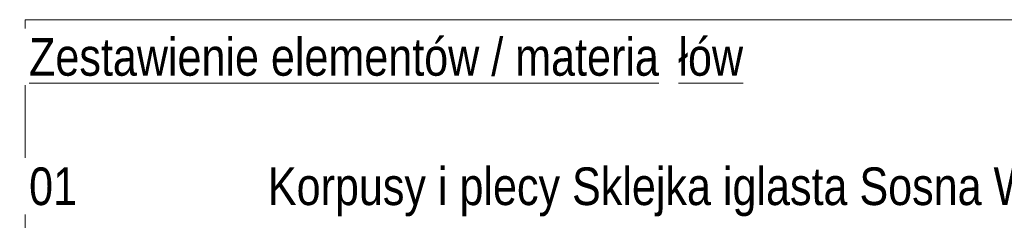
# Model space of a CAD drawing. Header units: centimetres. Extents: x 13709 to 15882, y -102 to 13710.
# Tile 4 of 7: x 14740 to 15263, y 449 to 556. Entities that reach past the tile are written whole.
import ezdxf

# ---------------------------------------------------------------- set-up
doc = ezdxf.new("R2010")
doc.units = ezdxf.units.CM
doc.layers.add('G-ANNO-TEXT', color=231, linetype='Continuous', lineweight=9)
doc.styles.add('Arial Narrow_1', font='ARIALN.TTF', dxfattribs={"height": 20})

msp = doc.modelspace()

# ---------------------------------------------------------------- linework, layer by layer
at = {"layer": 'G-ANNO-TEXT', "color": 250, "flags": 128}
msp.add_lwpolyline([(14742.52, 555.79), (15749.8, 555.79), (15749.8, -101.71), (14742.52, -101.71)], close=True, dxfattribs=at)

# ---------------------------------------------------------------- next in the draw order: texts
at = {"layer": 'G-ANNO-TEXT', "color": 7, "char_height": 20, "attachment_point": 1, "style": 'Arial Narrow_1', "bg_fill": 3, "box_fill_scale": 1.25, "bg_fill_color": 256, "bg_fill_true_color": 13158600, "bg_fill_transparency": 0}
for s, insert, width in [('\\LZestawienie elementów / materia', (14744.52, 546.01), 418.4809), ('01 ', (14744.52, 477.22), 40.0844)]:
    msp.add_mtext(s, dxfattribs=dict(at, insert=insert, width=width))

# ---------------------------------------------------------------- next in the draw order: texts
for s, insert, width in [('\\Lłów', (15089.81, 546.01), 42.4894), ('\\fArial Narrow|b0|i0|c238|p34|;^I', (14777.6, 477.22), 113.8396)]:
    msp.add_mtext(s, dxfattribs=dict(at, insert=insert, width=width))

# ---------------------------------------------------------------- next in the draw order: texts
at = {"layer": 'G-ANNO-TEXT', "color": 7, "insert": (14871.52, 477.22), "char_height": 20, "width": 1026.16, "attachment_point": 1, "style": 'Arial Narrow_1', "bg_fill": 3, "box_fill_scale": 1.25, "bg_fill_color": 256, "bg_fill_true_color": 13158600, "bg_fill_transparency": 0}
msp.add_mtext('Korpusy i plecy Sklejka iglasta Sosna W/D., Kl. 1/1 18mm, lakierowana lakierem ', dxfattribs=at)

doc.saveas('drawing.dxf')
